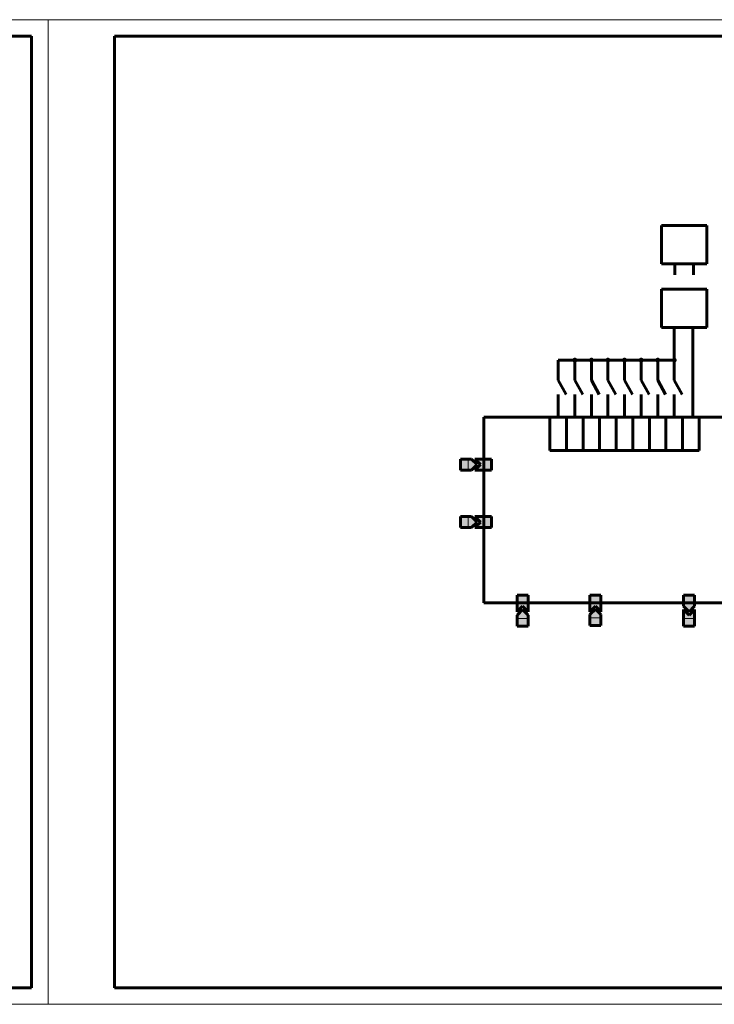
# Model space of a CAD drawing. Header units: millimetres. Extents: x 0 to 1680, y 0 to 297.
# Tile 11 of 12: x 1251 to 1461, y 0 to 297. Entities that reach past the tile are written whole.
import ezdxf

# ---------------------------------------------------------------- set-up
doc = ezdxf.new("R2010")
doc.units = ezdxf.units.MM
for name, pattern in [('K5LT_AUXILIARY', [0]), ('K5LT_BASIC', [0]), ('K5LT_THIN', [0])]:
    doc.linetypes.add(name, pattern=pattern)
doc.layers.add('Системный слой (1)', color=7, linetype='Continuous', true_color=0x909090)

# ---------------------------------------------------------------- blocks, each defined once
blk = doc.blocks.new('U24')
at = {"layer": 'Системный слой (1)', "color": 5, "linetype": 'K5LT_BASIC', "lineweight": 60, "true_color": 0x0000ff}
for p, q in [((1391.41, 177.08), (1559.03, 177.08)), ((1391.41, 121.08), (1391.41, 177.08)), ((1559.03, 177.08), (1559.03, 121.08)), ((1559.03, 121.08), (1391.41, 121.08))]:
    blk.add_line(p, q, dxfattribs=at)
blk = doc.blocks.new('U25')
at = {"layer": 'Системный слой (1)', "color": 5, "linetype": 'K5LT_BASIC', "lineweight": 60, "true_color": 0x0000ff}
for p, q in [((1411.36, 177.08), (1416.36, 177.08)), ((1411.36, 167.08), (1411.36, 177.08)), ((1416.36, 177.08), (1416.36, 167.08)), ((1416.36, 167.08), (1411.36, 167.08))]:
    blk.add_line(p, q, dxfattribs=at)
blk = doc.blocks.new('U26')
at = {"layer": 'Системный слой (1)', "color": 5, "linetype": 'K5LT_BASIC', "lineweight": 60, "true_color": 0x0000ff}
for p, q in [((1416.36, 177.08), (1421.36, 177.08)), ((1416.36, 167.08), (1416.36, 177.08)), ((1421.36, 177.08), (1421.36, 167.08)), ((1421.36, 167.08), (1416.36, 167.08))]:
    blk.add_line(p, q, dxfattribs=at)
blk = doc.blocks.new('U27')
at = {"layer": 'Системный слой (1)', "color": 5, "linetype": 'K5LT_BASIC', "lineweight": 60, "true_color": 0x0000ff}
for p, q in [((1421.36, 177.08), (1426.36, 177.08)), ((1421.36, 167.08), (1421.36, 177.08)), ((1426.36, 177.08), (1426.36, 167.08)), ((1426.36, 167.08), (1421.36, 167.08))]:
    blk.add_line(p, q, dxfattribs=at)
blk = doc.blocks.new('U28')
at = {"layer": 'Системный слой (1)', "color": 5, "linetype": 'K5LT_BASIC', "lineweight": 60, "true_color": 0x0000ff}
for p, q in [((1426.36, 177.08), (1431.36, 177.08)), ((1426.36, 167.08), (1426.36, 177.08)), ((1431.36, 177.08), (1431.36, 167.08)), ((1431.36, 167.08), (1426.36, 167.08))]:
    blk.add_line(p, q, dxfattribs=at)
blk = doc.blocks.new('U29')
at = {"layer": 'Системный слой (1)', "color": 5, "linetype": 'K5LT_BASIC', "lineweight": 60, "true_color": 0x0000ff}
for p, q in [((1431.36, 177.08), (1436.36, 177.08)), ((1431.36, 167.08), (1431.36, 177.08)), ((1436.36, 177.08), (1436.36, 167.08)), ((1436.36, 167.08), (1431.36, 167.08))]:
    blk.add_line(p, q, dxfattribs=at)
blk = doc.blocks.new('U30')
at = {"layer": 'Системный слой (1)', "color": 5, "linetype": 'K5LT_BASIC', "lineweight": 60, "true_color": 0x0000ff}
for p, q in [((1436.36, 177.08), (1441.36, 177.08)), ((1436.36, 167.08), (1436.36, 177.08)), ((1441.36, 177.08), (1441.36, 167.08)), ((1441.36, 167.08), (1436.36, 167.08))]:
    blk.add_line(p, q, dxfattribs=at)
blk = doc.blocks.new('U31')
at = {"layer": 'Системный слой (1)', "color": 5, "linetype": 'K5LT_BASIC', "lineweight": 60, "true_color": 0x0000ff}
for p, q in [((1441.36, 177.08), (1446.36, 177.08)), ((1441.36, 167.08), (1441.36, 177.08)), ((1446.36, 177.08), (1446.36, 167.08)), ((1446.36, 167.08), (1441.36, 167.08))]:
    blk.add_line(p, q, dxfattribs=at)
blk = doc.blocks.new('U32')
at = {"layer": 'Системный слой (1)', "color": 5, "linetype": 'K5LT_BASIC', "lineweight": 60, "true_color": 0x0000ff}
for p, q in [((1446.36, 177.08), (1451.36, 177.08)), ((1446.36, 167.08), (1446.36, 177.08)), ((1451.36, 177.08), (1451.36, 167.08)), ((1451.36, 167.08), (1446.36, 167.08))]:
    blk.add_line(p, q, dxfattribs=at)
blk = doc.blocks.new('U33')
at = {"layer": 'Системный слой (1)', "color": 5, "linetype": 'K5LT_BASIC', "lineweight": 60, "true_color": 0x0000ff}
for p, q in [((1451.36, 177.08), (1456.36, 177.08)), ((1451.36, 167.08), (1451.36, 177.08)), ((1456.36, 177.08), (1456.36, 167.08)), ((1456.36, 167.08), (1451.36, 167.08))]:
    blk.add_line(p, q, dxfattribs=at)
blk = doc.blocks.new('U56')
at = {"layer": 'Системный слой (1)', "color": 5, "linetype": 'K5LT_BASIC', "lineweight": 60, "true_color": 0x0000ff}
for p, q in [((1444.97, 215.71), (1458.64, 215.71)), ((1444.97, 204.16), (1444.97, 215.71)), ((1458.64, 215.71), (1458.64, 204.16)), ((1458.64, 204.16), (1444.97, 204.16))]:
    blk.add_line(p, q, dxfattribs=at)
blk = doc.blocks.new('U57')
at = {"layer": 'Системный слой (1)', "color": 5, "linetype": 'K5LT_BASIC', "lineweight": 60, "true_color": 0x0000ff}
for p, q in [((1444.97, 234.93), (1458.64, 234.93)), ((1444.97, 223.38), (1444.97, 234.93)), ((1458.64, 234.93), (1458.64, 223.38)), ((1458.64, 223.38), (1444.97, 223.38))]:
    blk.add_line(p, q, dxfattribs=at)
blk = doc.blocks.new('U187')
at = {"layer": 'Системный слой (1)', "true_color": 0xffffff}
blk.add_hatch(color=7, dxfattribs=at).paths.add_polyline_path([(1455, 114.07), (1455, 119.07), (1453.33, 117.4), (1451.66, 119.07), (1451.66, 114.07)])
at = {"layer": 'Системный слой (1)', "color": 5, "linetype": 'K5LT_BASIC', "lineweight": 60, "true_color": 0x0000ff}
for p, q in [((1453.33, 117.4), (1451.66, 119.07)), ((1451.66, 119.07), (1451.66, 114.07)), ((1455, 119.07), (1453.33, 117.4)), ((1455, 114.07), (1455, 119.07)), ((1451.66, 114.07), (1455, 114.07))]:
    blk.add_line(p, q, dxfattribs=at)
at = {"layer": 'Системный слой (1)', "color": 9, "linetype": 'K5LT_AUXILIARY', "lineweight": 18, "true_color": 0xdca5c1}
blk.add_line((1455, 116.4), (1451.66, 116.4), dxfattribs=at)
blk = doc.blocks.new('U188')
at = {"layer": 'Системный слой (1)', "true_color": 0xffffff}
blk.add_hatch(color=7, dxfattribs=at).paths.add_polyline_path([(1455, 120.08), (1455, 123.41), (1451.66, 123.41), (1451.66, 120.08), (1453.33, 118.41)])
at = {"layer": 'Системный слой (1)', "color": 5, "linetype": 'K5LT_BASIC', "lineweight": 60, "true_color": 0x0000ff}
for p, q in [((1451.66, 123.41), (1451.66, 120.08)), ((1455, 123.41), (1451.66, 123.41)), ((1455, 120.08), (1455, 123.41)), ((1451.66, 120.08), (1453.33, 118.41)), ((1453.33, 118.41), (1455, 120.08))]:
    blk.add_line(p, q, dxfattribs=at)
at = {"layer": 'Системный слой (1)', "color": 9, "linetype": 'K5LT_AUXILIARY', "lineweight": 18, "true_color": 0xdca5c1}
blk.add_line((1455, 121.08), (1451.66, 121.08), dxfattribs=at)
blk = doc.blocks.new('U191')
at = {"layer": 'Системный слой (1)', "true_color": 0xffffff}
blk.add_hatch(color=7, dxfattribs=at).paths.add_polyline_path([(1393.74, 143.79), (1393.74, 147.12), (1388.74, 147.12), (1390.41, 145.45), (1388.74, 143.79)])
at = {"layer": 'Системный слой (1)', "color": 5, "linetype": 'K5LT_BASIC', "lineweight": 60, "true_color": 0x0000ff}
for p, q in [((1393.74, 147.12), (1388.74, 147.12)), ((1388.74, 147.12), (1390.41, 145.45)), ((1393.74, 143.79), (1393.74, 147.12)), ((1390.41, 145.45), (1388.74, 143.79)), ((1388.74, 143.79), (1393.74, 143.79))]:
    blk.add_line(p, q, dxfattribs=at)
at = {"layer": 'Системный слой (1)', "color": 9, "linetype": 'K5LT_AUXILIARY', "lineweight": 18, "true_color": 0xdca5c1}
blk.add_line((1391.41, 147.12), (1391.41, 143.79), dxfattribs=at)
blk = doc.blocks.new('U192')
at = {"layer": 'Системный слой (1)', "true_color": 0xffffff}
blk.add_hatch(color=7, dxfattribs=at).paths.add_polyline_path([(1389.4, 145.45), (1387.73, 147.12), (1384.4, 147.12), (1384.4, 143.79), (1387.73, 143.79)])
at = {"layer": 'Системный слой (1)', "color": 5, "linetype": 'K5LT_BASIC', "lineweight": 60, "true_color": 0x0000ff}
for p, q in [((1387.73, 147.12), (1384.4, 147.12)), ((1384.4, 147.12), (1384.4, 143.79)), ((1389.4, 145.45), (1387.73, 147.12)), ((1384.4, 143.79), (1387.73, 143.79)), ((1387.73, 143.79), (1389.4, 145.45))]:
    blk.add_line(p, q, dxfattribs=at)
at = {"layer": 'Системный слой (1)', "color": 9, "linetype": 'K5LT_AUXILIARY', "lineweight": 18, "true_color": 0xdca5c1}
blk.add_line((1386.73, 147.12), (1386.73, 143.79), dxfattribs=at)
blk = doc.blocks.new('U193')
at = {"layer": 'Системный слой (1)', "true_color": 0xffffff}
blk.add_hatch(color=7, dxfattribs=at).paths.add_polyline_path([(1404.78, 118.41), (1404.78, 123.41), (1401.44, 123.41), (1401.44, 118.41), (1403.11, 120.08)])
at = {"layer": 'Системный слой (1)', "color": 5, "linetype": 'K5LT_BASIC', "lineweight": 60, "true_color": 0x0000ff}
for p, q in [((1401.44, 123.41), (1401.44, 118.41)), ((1404.78, 123.41), (1401.44, 123.41)), ((1404.78, 118.41), (1404.78, 123.41)), ((1401.44, 118.41), (1403.11, 120.08)), ((1403.11, 120.08), (1404.78, 118.41))]:
    blk.add_line(p, q, dxfattribs=at)
at = {"layer": 'Системный слой (1)', "color": 9, "linetype": 'K5LT_AUXILIARY', "lineweight": 18, "true_color": 0xdca5c1}
blk.add_line((1401.44, 121.08), (1404.78, 121.08), dxfattribs=at)
blk = doc.blocks.new('U194')
at = {"layer": 'Системный слой (1)', "true_color": 0xffffff}
blk.add_hatch(color=7, dxfattribs=at).paths.add_polyline_path([(1404.78, 114.07), (1404.78, 117.4), (1403.11, 119.07), (1401.44, 117.4), (1401.44, 114.07)])
at = {"layer": 'Системный слой (1)', "color": 5, "linetype": 'K5LT_BASIC', "lineweight": 60, "true_color": 0x0000ff}
for p, q in [((1403.11, 119.07), (1401.44, 117.4)), ((1404.78, 117.4), (1403.11, 119.07)), ((1401.44, 117.4), (1401.44, 114.07)), ((1404.78, 114.07), (1404.78, 117.4)), ((1401.44, 114.07), (1404.78, 114.07))]:
    blk.add_line(p, q, dxfattribs=at)
at = {"layer": 'Системный слой (1)', "color": 9, "linetype": 'K5LT_AUXILIARY', "lineweight": 18, "true_color": 0xdca5c1}
blk.add_line((1401.44, 116.4), (1404.78, 116.4), dxfattribs=at)
blk = doc.blocks.new('U195')
at = {"layer": 'Системный слой (1)', "true_color": 0xffffff}
blk.add_hatch(color=7, dxfattribs=at).paths.add_polyline_path([(1426.75, 118.41), (1426.75, 123.41), (1423.42, 123.41), (1423.42, 118.41), (1425.09, 120.08)])
at = {"layer": 'Системный слой (1)', "color": 5, "linetype": 'K5LT_BASIC', "lineweight": 60, "true_color": 0x0000ff}
for p, q in [((1423.42, 123.41), (1423.42, 118.41)), ((1426.75, 123.41), (1423.42, 123.41)), ((1426.75, 118.41), (1426.75, 123.41)), ((1423.42, 118.41), (1425.09, 120.08)), ((1425.09, 120.08), (1426.75, 118.41))]:
    blk.add_line(p, q, dxfattribs=at)
at = {"layer": 'Системный слой (1)', "color": 9, "linetype": 'K5LT_AUXILIARY', "lineweight": 18, "true_color": 0xdca5c1}
blk.add_line((1423.42, 121.08), (1426.75, 121.08), dxfattribs=at)
blk = doc.blocks.new('U196')
at = {"layer": 'Системный слой (1)', "true_color": 0xffffff}
blk.add_hatch(color=7, dxfattribs=at).paths.add_polyline_path([(1426.75, 114.24), (1426.75, 117.58), (1425.09, 119.24), (1423.42, 117.58), (1423.42, 114.24)])
at = {"layer": 'Системный слой (1)', "color": 5, "linetype": 'K5LT_BASIC', "lineweight": 60, "true_color": 0x0000ff}
for p, q in [((1425.09, 119.24), (1423.42, 117.58)), ((1426.75, 117.58), (1425.09, 119.24)), ((1423.42, 117.58), (1423.42, 114.24)), ((1426.75, 114.24), (1426.75, 117.58)), ((1423.42, 114.24), (1426.75, 114.24))]:
    blk.add_line(p, q, dxfattribs=at)
at = {"layer": 'Системный слой (1)', "color": 9, "linetype": 'K5LT_AUXILIARY', "lineweight": 18, "true_color": 0xdca5c1}
blk.add_line((1423.42, 116.58), (1426.75, 116.58), dxfattribs=at)
blk = doc.blocks.new('U197')
at = {"layer": 'Системный слой (1)', "true_color": 0xffffff}
blk.add_hatch(color=7, dxfattribs=at).paths.add_polyline_path([(1393.74, 161.12), (1393.74, 164.45), (1388.74, 164.45), (1390.41, 162.78), (1388.74, 161.12)])
at = {"layer": 'Системный слой (1)', "color": 5, "linetype": 'K5LT_BASIC', "lineweight": 60, "true_color": 0x0000ff}
for p, q in [((1393.74, 164.45), (1388.74, 164.45)), ((1388.74, 164.45), (1390.41, 162.78)), ((1393.74, 161.12), (1393.74, 164.45)), ((1390.41, 162.78), (1388.74, 161.12)), ((1388.74, 161.12), (1393.74, 161.12))]:
    blk.add_line(p, q, dxfattribs=at)
at = {"layer": 'Системный слой (1)', "color": 9, "linetype": 'K5LT_AUXILIARY', "lineweight": 18, "true_color": 0xdca5c1}
blk.add_line((1391.41, 164.45), (1391.41, 161.12), dxfattribs=at)
blk = doc.blocks.new('U198')
at = {"layer": 'Системный слой (1)', "true_color": 0xffffff}
blk.add_hatch(color=7, dxfattribs=at).paths.add_polyline_path([(1389.4, 162.78), (1387.73, 164.45), (1384.4, 164.45), (1384.4, 161.12), (1387.73, 161.12)])
at = {"layer": 'Системный слой (1)', "color": 5, "linetype": 'K5LT_BASIC', "lineweight": 60, "true_color": 0x0000ff}
for p, q in [((1387.73, 164.45), (1384.4, 164.45)), ((1384.4, 164.45), (1384.4, 161.12)), ((1389.4, 162.78), (1387.73, 164.45)), ((1384.4, 161.12), (1387.73, 161.12)), ((1387.73, 161.12), (1389.4, 162.78))]:
    blk.add_line(p, q, dxfattribs=at)
at = {"layer": 'Системный слой (1)', "color": 9, "linetype": 'K5LT_AUXILIARY', "lineweight": 18, "true_color": 0xdca5c1}
blk.add_line((1386.73, 164.45), (1386.73, 161.12), dxfattribs=at)
blk = doc.blocks.new('U275')
at = {"color": 7, "linetype": 'K5LT_THIN', "lineweight": 18}
for p, q in [((840, 0), (840, 297)), ((840, 297), (1260, 297)), ((1260, 297), (1260, 0)), ((1260, 0), (840, 0))]:
    blk.add_line(p, q, dxfattribs=at)
at = {"color": 5, "linetype": 'K5LT_BASIC', "lineweight": 60, "true_color": 0x0000ff}
for p, q in [((860, 5), (860, 292)), ((860, 292), (1255, 292)), ((1255, 292), (1255, 5)), ((1255, 5), (860, 5))]:
    blk.add_line(p, q, dxfattribs=at)
blk = doc.blocks.new('U276')
at = {"color": 7, "linetype": 'K5LT_THIN', "lineweight": 18}
for p, q in [((1260, 0), (1260, 297)), ((1260, 297), (1680, 297)), ((1680, 297), (1680, 0)), ((1680, 0), (1260, 0))]:
    blk.add_line(p, q, dxfattribs=at)
at = {"color": 5, "linetype": 'K5LT_BASIC', "lineweight": 60, "true_color": 0x0000ff}
for p, q in [((1280, 5), (1280, 292)), ((1280, 292), (1675, 292)), ((1675, 292), (1675, 5)), ((1675, 5), (1280, 5))]:
    blk.add_line(p, q, dxfattribs=at)

msp = doc.modelspace()

# ---------------------------------------------------------------- hatches: boundary and pattern name
at = {"layer": 'Системный слой (1)'}
for points in [[(1419.18, 194.3), (1419.08, 194.52), (1418.86, 194.62), (1418.63, 194.52), (1418.54, 194.3), (1418.63, 194.07), (1418.86, 193.98), (1419.08, 194.07)], [(1419.18, 194.3), (1419.08, 194.52), (1418.86, 194.62), (1418.63, 194.52), (1418.54, 194.3), (1418.63, 194.07), (1418.86, 193.98), (1419.08, 194.07)], [(1424.18, 194.3), (1424.08, 194.52), (1423.86, 194.62), (1423.63, 194.52), (1423.54, 194.3), (1423.63, 194.07), (1423.86, 193.98), (1424.08, 194.07)], [(1424.18, 194.3), (1424.08, 194.52), (1423.86, 194.62), (1423.63, 194.52), (1423.54, 194.3), (1423.63, 194.07), (1423.86, 193.98), (1424.08, 194.07)], [(1429.18, 194.3), (1429.08, 194.52), (1428.86, 194.62), (1428.63, 194.52), (1428.54, 194.3), (1428.63, 194.07), (1428.86, 193.98), (1429.08, 194.07)], [(1429.18, 194.3), (1429.08, 194.52), (1428.86, 194.62), (1428.63, 194.52), (1428.54, 194.3), (1428.63, 194.07), (1428.86, 193.98), (1429.08, 194.07)], [(1434.18, 194.3), (1434.08, 194.52), (1433.86, 194.62), (1433.63, 194.52), (1433.54, 194.3), (1433.63, 194.07), (1433.86, 193.98), (1434.08, 194.07)], [(1434.18, 194.3), (1434.08, 194.52), (1433.86, 194.62), (1433.63, 194.52), (1433.54, 194.3), (1433.63, 194.07), (1433.86, 193.98), (1434.08, 194.07)], [(1439.18, 194.3), (1439.08, 194.52), (1438.86, 194.62), (1438.63, 194.52), (1438.54, 194.3), (1438.63, 194.07), (1438.86, 193.98), (1439.08, 194.07)], [(1439.18, 194.3), (1439.08, 194.52), (1438.86, 194.62), (1438.63, 194.52), (1438.54, 194.3), (1438.63, 194.07), (1438.86, 193.98), (1439.08, 194.07)], [(1444.18, 194.3), (1444.08, 194.52), (1443.86, 194.62), (1443.63, 194.52), (1443.54, 194.3), (1443.63, 194.07), (1443.86, 193.98), (1444.08, 194.07)], [(1444.18, 194.3), (1444.08, 194.52), (1443.86, 194.62), (1443.63, 194.52), (1443.54, 194.3), (1443.63, 194.07), (1443.86, 193.98), (1444.08, 194.07)], [(1449.18, 194.3), (1449.08, 194.52), (1448.86, 194.62), (1448.63, 194.52), (1448.54, 194.3), (1448.63, 194.07), (1448.86, 193.98), (1449.08, 194.07)], [(1449.18, 194.3), (1449.08, 194.52), (1448.86, 194.62), (1448.63, 194.52), (1448.54, 194.3), (1448.63, 194.07), (1448.86, 193.98), (1449.08, 194.07)]]:
    msp.add_hatch(color=7, dxfattribs=at).paths.add_polyline_path(points)

# ---------------------------------------------------------------- linework, layer by layer
at = {"layer": 'Системный слой (1)', "color": 5, "linetype": 'K5LT_BASIC', "lineweight": 60, "true_color": 0x0000ff}
for p, q in [((1449.01, 223.38), (1449.01, 220.02)), ((1454.63, 223.38), (1454.63, 220.02)), ((1448.86, 204.16), (1448.86, 188.3)), ((1448.86, 204.16), (1448.86, 188.3)), ((1454.44, 204.16), (1454.44, 177.08)), ((1454.44, 204.16), (1454.44, 177.08)), ((1413.86, 194.3), (1413.86, 188.3)), ((1448.86, 194.3), (1413.86, 194.3)), ((1413.86, 194.3), (1413.86, 188.3)), ((1418.86, 194.3), (1418.86, 188.3)), ((1418.86, 194.3), (1418.86, 188.3)), ((1423.86, 194.3), (1423.86, 188.3)), ((1423.86, 194.3), (1423.86, 188.3)), ((1428.86, 194.3), (1428.86, 188.3)), ((1428.86, 194.3), (1428.86, 188.3)), ((1433.86, 194.3), (1433.86, 188.3)), ((1433.86, 194.3), (1433.86, 188.3)), ((1438.86, 194.3), (1438.86, 188.3)), ((1438.86, 194.3), (1438.86, 188.3)), ((1443.86, 194.3), (1443.86, 188.3)), ((1443.86, 194.3), (1443.86, 188.3)), ((1413.86, 188.3), (1416.25, 183.91)), ((1413.86, 188.3), (1416.25, 183.91)), ((1418.86, 188.3), (1421.25, 183.91)), ((1418.86, 188.3), (1421.25, 183.91)), ((1423.86, 188.3), (1426.25, 183.91)), ((1423.86, 188.3), (1426.25, 183.91)), ((1428.86, 188.3), (1431.25, 183.91)), ((1428.86, 188.3), (1431.25, 183.91)), ((1433.86, 188.3), (1436.25, 183.91)), ((1433.86, 188.3), (1436.25, 183.91)), ((1438.86, 188.3), (1441.25, 183.91)), ((1438.86, 188.3), (1441.25, 183.91)), ((1443.86, 188.3), (1446.25, 183.91)), ((1443.86, 188.3), (1446.25, 183.91)), ((1448.86, 188.3), (1451.25, 183.91)), ((1448.86, 188.3), (1451.25, 183.91)), ((1413.86, 183.9), (1413.86, 177.08)), ((1413.86, 183.9), (1413.86, 177.08)), ((1418.86, 183.9), (1418.86, 177.08)), ((1418.86, 183.9), (1418.86, 177.08)), ((1423.86, 183.9), (1423.86, 177.08)), ((1423.86, 183.9), (1423.86, 177.08)), ((1428.86, 183.9), (1428.86, 177.08)), ((1428.86, 183.9), (1428.86, 177.08)), ((1433.86, 183.9), (1433.86, 177.08)), ((1433.86, 183.9), (1433.86, 177.08)), ((1438.86, 183.9), (1438.86, 177.08)), ((1438.86, 183.9), (1438.86, 177.08)), ((1443.86, 183.9), (1443.86, 177.08)), ((1443.86, 183.9), (1443.86, 177.08)), ((1448.86, 183.9), (1448.86, 177.08)), ((1448.86, 183.9), (1448.86, 177.08))]:
    msp.add_line(p, q, dxfattribs=at)
for centre in [(1418.86, 194.3), (1418.86, 194.3), (1423.86, 194.3), (1423.86, 194.3), (1428.86, 194.3), (1428.86, 194.3), (1433.86, 194.3), (1433.86, 194.3), (1438.86, 194.3), (1438.86, 194.3), (1443.86, 194.3), (1443.86, 194.3), (1448.86, 194.3), (1448.86, 194.3)]:
    msp.add_circle(centre, 0.32, dxfattribs=at)

# ---------------------------------------------------------------- block references
for name in ['U275', 'U276']:
    msp.add_blockref(name, (0, 0))
at = {"layer": 'Системный слой (1)'}
for name in ['U57', 'U56', 'U24', 'U25', 'U26', 'U27', 'U28', 'U29', 'U30', 'U31', 'U32', 'U33', 'U198', 'U197', 'U192', 'U191', 'U193', 'U195', 'U188', 'U194', 'U196', 'U187']:
    msp.add_blockref(name, (0, 0), dxfattribs=at)

doc.saveas('drawing.dxf')
